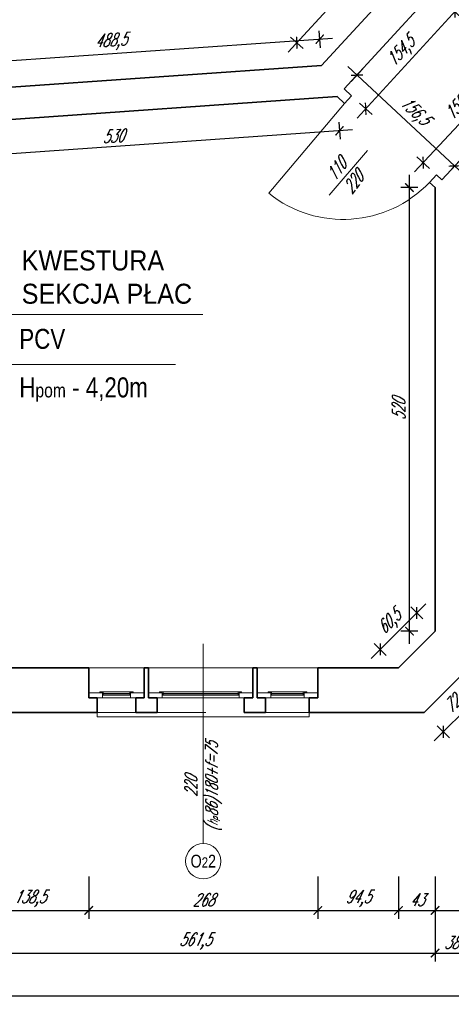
# Model space of a CAD drawing. Header units: millimetres. Extents: x 402 to 79005, y -7782 to 89952.
# Tile 140 of 256: x 22321 to 22827, y 28094 to 29248. Entities that reach past the tile are written whole.
import ezdxf

# ---------------------------------------------------------------- set-up
doc = ezdxf.new("R2010")
doc.units = ezdxf.units.MM
doc.header["$LTSCALE"] = 10
doc.linetypes.add('DASHED', pattern=[19.05, 12.7, -6.35])
doc.layers.get('0').update_dxf_attribs({"lineweight": 0})
doc.layers.get('Defpoints').update_dxf_attribs({"color": 253})
for name, color, linetype, lineweight in [('01 parter - ściany', 253, 'Continuous', 35), ('03-01_okna', 253, 'Continuous', 15), ('03_drzwi', 253, 'Continuous', 15), ('04-1_widok', 253, 'Continuous', 5), ('05-01_wymiary', 253, 'Continuous', 5), ('05-03_opis', 253, 'Continuous', 5)]:
    doc.layers.add(name, color=color, linetype=linetype, lineweight=lineweight)
doc.styles.add('ariel', font='ARIAL.TTF', dxfattribs={"width": 0.8})
doc.styles.add('ariel_wym', font='simplex.shx', dxfattribs={"width": 0.65, "oblique": 25})
doc.dimstyles.new('ariel 50', dxfattribs={"dimtxt": 15, "dimasz": 10, "dimexe": 10, "dimexo": 0, "dimgap": 5, "dimtad": 1, "dimdec": 1, "dimrnd": 0.5, "dimtxsty": 'ariel_wym', "dimblk": 'ARCHTICK', "dimcen": 2.5, "dimdle": 15, "dimazin": 0, "dimtfac": 1, "dimtdec": 1, "dimtix": 1, "dimtmove": 0, "dimatfit": 3, "dimldrblk": 'DOT', "dimfxl": 0, "dimarcsym": 0})
doc.dimstyles.new('ariel 50 wnętrze', dxfattribs={"dimtxt": 15, "dimasz": 10, "dimexe": 10, "dimexo": 0, "dimgap": 5, "dimtad": 1, "dimdec": 1, "dimrnd": 0.5, "dimtxsty": 'ariel_wym', "dimblk": 'ARCHTICK', "dimcen": 2.5, "dimdle": 15, "dimazin": 0, "dimtfac": 1, "dimtdec": 1, "dimtix": 1, "dimtmove": 0, "dimatfit": 3, "dimldrblk": 'DOT', "dimfxl": 0, "dimarcsym": 0})

# ---------------------------------------------------------------- blocks, each defined once
blk = doc.blocks.new('_ArchTick')
at = {"color": 0, "linetype": 'ByBlock', "const_width": 0.15}
blk.add_lwpolyline([(-0.5, -0.5), (0.5, 0.5)], dxfattribs=at)
blk = doc.blocks.new('*D965')
at = {"layer": '05-01_wymiary', "color": 0, "lineweight": -2}
for p, q in [((22263.8, 28244.2), (22263.8, 28194.2)), ((22402.3, 28244.2), (22402.3, 28194.2)), ((22248.8, 28204.2), (22417.3, 28204.2))]:
    blk.add_line(p, q, dxfattribs=at)
at = {"layer": 'Defpoints', "color": 0}
for p in [(22263.8, 28488.8), (22402.3, 28488.8), (22402.3, 28204.2)]:
    blk.add_point(p, dxfattribs=at)
at = {"layer": '05-01_wymiary', "color": 0, "lineweight": -2, "xscale": 10, "yscale": 10, "zscale": 10, "rotation": 180}
blk.add_blockref('_ArchTick', (22263.8, 28204.2), dxfattribs=at)
at = {"layer": '05-01_wymiary', "color": 0, "lineweight": -2, "xscale": 10, "yscale": 10, "zscale": 10}
blk.add_blockref('_ArchTick', (22402.3, 28204.2), dxfattribs=at)
at = {"layer": '05-01_wymiary', "color": 0, "insert": (22333.1, 28218.1), "char_height": 15, "attachment_point": 5, "style": 'ariel_wym'}
blk.add_mtext('138,5', dxfattribs=at)
blk = doc.blocks.new('_Dot')
at = {"color": 0, "linetype": 'ByBlock', "lineweight": -2}
blk.add_line((-0.5, 0), (-1, 0), dxfattribs=at)
at = {"color": 0, "linetype": 'ByBlock', "const_width": 0.5}
blk.add_lwpolyline([(-0.25, 0, 1), (0.25, 0, 1)], format="xyb", close=True, dxfattribs=at)
blk = doc.blocks.new('*D966')
at = {"layer": '05-01_wymiary', "color": 0, "lineweight": -2}
for p, q in [((22402.3, 28244.2), (22402.3, 28194.2)), ((22670.6, 28244.2), (22670.6, 28194.2)), ((22387.3, 28204.2), (22685.6, 28204.2))]:
    blk.add_line(p, q, dxfattribs=at)
at = {"layer": 'Defpoints', "color": 0}
for p in [(22402.3, 28488.8), (22670.6, 28488.8), (22670.6, 28204.2)]:
    blk.add_point(p, dxfattribs=at)
at = {"layer": '05-01_wymiary', "color": 0, "lineweight": -2, "xscale": 10, "yscale": 10, "zscale": 10, "rotation": 180}
blk.add_blockref('_ArchTick', (22402.3, 28204.2), dxfattribs=at)
at = {"layer": '05-01_wymiary', "color": 0, "lineweight": -2, "xscale": 10, "yscale": 10, "zscale": 10}
blk.add_blockref('_ArchTick', (22670.6, 28204.2), dxfattribs=at)
at = {"layer": '05-01_wymiary', "color": 0, "insert": (22536.5, 28216.7), "char_height": 15, "attachment_point": 5, "style": 'ariel_wym'}
blk.add_mtext('268', dxfattribs=at)
blk = doc.blocks.new('*D967')
at = {"layer": '05-01_wymiary', "color": 0, "lineweight": -2}
for p, q in [((22670.6, 28244.2), (22670.6, 28194.2)), ((22765.1, 28244.2), (22765.1, 28194.2)), ((22655.6, 28204.2), (22780.1, 28204.2))]:
    blk.add_line(p, q, dxfattribs=at)
at = {"layer": 'Defpoints', "color": 0}
for p in [(22670.6, 28488.8), (22765.1, 28488.8), (22765.1, 28204.2)]:
    blk.add_point(p, dxfattribs=at)
at = {"layer": '05-01_wymiary', "color": 0, "lineweight": -2, "xscale": 10, "yscale": 10, "zscale": 10, "rotation": 180}
blk.add_blockref('_ArchTick', (22670.6, 28204.2), dxfattribs=at)
at = {"layer": '05-01_wymiary', "color": 0, "lineweight": -2, "xscale": 10, "yscale": 10, "zscale": 10}
blk.add_blockref('_ArchTick', (22765.1, 28204.2), dxfattribs=at)
at = {"layer": '05-01_wymiary', "color": 0, "insert": (22717.8, 28218.1), "char_height": 15, "attachment_point": 5, "style": 'ariel_wym'}
blk.add_mtext('94,5', dxfattribs=at)
blk = doc.blocks.new('*D968')
at = {"layer": '05-01_wymiary', "color": 0, "lineweight": -2}
for p, q in [((22765.1, 28244.2), (22765.1, 28194.2)), ((22807.8, 28244.2), (22807.8, 28194.2)), ((22750.1, 28204.2), (22822.8, 28204.2))]:
    blk.add_line(p, q, dxfattribs=at)
at = {"layer": 'Defpoints', "color": 0}
for p in [(22807.8, 28531.6), (22765.1, 28488.8), (22807.8, 28204.2)]:
    blk.add_point(p, dxfattribs=at)
at = {"layer": '05-01_wymiary', "color": 0, "lineweight": -2, "xscale": 10, "yscale": 10, "zscale": 10, "rotation": 180}
blk.add_blockref('_ArchTick', (22765.1, 28204.2), dxfattribs=at)
at = {"layer": '05-01_wymiary', "color": 0, "lineweight": -2, "xscale": 10, "yscale": 10, "zscale": 10}
blk.add_blockref('_ArchTick', (22807.8, 28204.2), dxfattribs=at)
at = {"layer": '05-01_wymiary', "color": 0, "insert": (22786.5, 28216.7), "char_height": 15, "attachment_point": 5, "style": 'ariel_wym'}
blk.add_mtext('43', dxfattribs=at)
blk = doc.blocks.new('*D969')
at = {"layer": '05-01_wymiary', "color": 0, "lineweight": -2}
for p, q in [((22807.8, 28244.2), (22807.8, 28194.2)), ((22950.5, 28244.2), (22950.5, 28194.2)), ((22792.8, 28204.2), (22965.5, 28204.2))]:
    blk.add_line(p, q, dxfattribs=at)
at = {"layer": 'Defpoints', "color": 0}
for p in [(22950.5, 28551.5), (22807.8, 28531.6), (22950.5, 28204.2)]:
    blk.add_point(p, dxfattribs=at)
at = {"layer": '05-01_wymiary', "color": 0, "lineweight": -2, "xscale": 10, "yscale": 10, "zscale": 10, "rotation": 180}
blk.add_blockref('_ArchTick', (22807.8, 28204.2), dxfattribs=at)
at = {"layer": '05-01_wymiary', "color": 0, "lineweight": -2, "xscale": 10, "yscale": 10, "zscale": 10}
blk.add_blockref('_ArchTick', (22950.5, 28204.2), dxfattribs=at)
at = {"layer": '05-01_wymiary', "color": 0, "insert": (22879.2, 28218.1), "char_height": 15, "attachment_point": 5, "style": 'ariel_wym'}
blk.add_mtext('142,5', dxfattribs=at)
blk = doc.blocks.new('*D1002')
at = {"layer": '05-01_wymiary', "color": 0, "lineweight": -2}
for p, q in [((22246.2, 28194.2), (22246.2, 28144.2)), ((22807.8, 28194.2), (22807.8, 28144.2)), ((22231.2, 28154.2), (22822.8, 28154.2))]:
    blk.add_line(p, q, dxfattribs=at)
at = {"layer": 'Defpoints', "color": 0}
for p in [(22807.8, 28531.6), (22246.2, 28436.2), (22807.8, 28154.2)]:
    blk.add_point(p, dxfattribs=at)
at = {"layer": '05-01_wymiary', "color": 0, "lineweight": -2, "xscale": 10, "yscale": 10, "zscale": 10, "rotation": 180}
blk.add_blockref('_ArchTick', (22246.2, 28154.2), dxfattribs=at)
at = {"layer": '05-01_wymiary', "color": 0, "lineweight": -2, "xscale": 10, "yscale": 10, "zscale": 10}
blk.add_blockref('_ArchTick', (22807.8, 28154.2), dxfattribs=at)
at = {"layer": '05-01_wymiary', "color": 0, "insert": (22527, 28168.1), "char_height": 15, "attachment_point": 5, "style": 'ariel_wym'}
blk.add_mtext('561,5', dxfattribs=at)
blk = doc.blocks.new('*D1003')
at = {"layer": '05-01_wymiary', "color": 0, "lineweight": -2}
for p, q in [((22807.8, 28194.2), (22807.8, 28144.2)), ((22845.8, 28194.2), (22845.8, 28144.2)), ((22792.8, 28154.2), (22860.8, 28154.2))]:
    blk.add_line(p, q, dxfattribs=at)
at = {"layer": 'Defpoints', "color": 0}
for p in [(22845.8, 28551.5), (22807.8, 28531.6), (22845.8, 28154.2)]:
    blk.add_point(p, dxfattribs=at)
at = {"layer": '05-01_wymiary', "color": 0, "lineweight": -2, "xscale": 10, "yscale": 10, "zscale": 10, "rotation": 180}
blk.add_blockref('_ArchTick', (22807.8, 28154.2), dxfattribs=at)
at = {"layer": '05-01_wymiary', "color": 0, "lineweight": -2, "xscale": 10, "yscale": 10, "zscale": 10}
blk.add_blockref('_ArchTick', (22845.8, 28154.2), dxfattribs=at)
at = {"layer": '05-01_wymiary', "color": 0, "insert": (22826.8, 28166.7), "char_height": 15, "attachment_point": 5, "style": 'ariel_wym'}
blk.add_mtext('38', dxfattribs=at)
blk = doc.blocks.new('*D1032')
at = {"layer": '05-01_wymiary', "color": 0, "lineweight": -2}
for p, q in [((22107.3, 28144.2), (22107.3, 28094.2)), ((27734.6, 28144.2), (27734.6, 28094.2)), ((22092.3, 28104.2), (27749.6, 28104.2))]:
    blk.add_line(p, q, dxfattribs=at)
at = {"layer": 'Defpoints', "color": 0}
for p in [(22107.3, 28559.6), (27734.6, 28487.5), (27734.6, 28104.2)]:
    blk.add_point(p, dxfattribs=at)
at = {"layer": '05-01_wymiary', "color": 0, "lineweight": -2, "xscale": 10, "yscale": 10, "zscale": 10, "rotation": 180}
blk.add_blockref('_ArchTick', (22107.3, 28104.2), dxfattribs=at)
at = {"layer": '05-01_wymiary', "color": 0, "lineweight": -2, "xscale": 10, "yscale": 10, "zscale": 10}
blk.add_blockref('_ArchTick', (27734.6, 28104.2), dxfattribs=at)
at = {"layer": '05-01_wymiary', "color": 0, "insert": (24921, 28118.1), "char_height": 15, "attachment_point": 5, "style": 'ariel_wym'}
blk.add_mtext('5627,5', dxfattribs=at)
blk = doc.blocks.new('*D1260')
at = {"layer": '05-01_wymiary', "color": 0, "lineweight": -2}
for p, q in [((22910.3, 29205.7), (22783.7, 29069.9)), ((22907.4, 29187.9), (22892.7, 29201.6)), ((22801.3, 29074), (22786.6, 29087.7))]:
    blk.add_line(p, q, dxfattribs=at)
at = {"layer": 'Defpoints', "color": 0}
for p in [(22921.8, 29174.5), (22794, 29080.9), (22815.7, 29060.6)]:
    blk.add_point(p, dxfattribs=at)
at = {"layer": '05-01_wymiary', "color": 0, "lineweight": -2, "xscale": 10, "yscale": 10, "zscale": 10}
for p, rotation in [((22900, 29194.7), 47.03550590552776), ((22794, 29080.9), 227.0355059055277)]:
    blk.add_blockref('_ArchTick', p, dxfattribs=dict(at, rotation=rotation))
at = {"layer": '05-01_wymiary', "color": 0, "insert": (22836.8, 29147.3), "char_height": 15, "attachment_point": 5, "rotation": 47.0355, "style": 'ariel_wym'}
blk.add_mtext('155,5', dxfattribs=at)
blk = doc.blocks.new('*D1262')
at = {"layer": '05-01_wymiary', "color": 0, "lineweight": -2}
for p, q in [((22879.4, 28475.5), (22806.9, 28403)), ((22861.7, 28472), (22875.8, 28457.8)), ((22810.4, 28420.7), (22824.6, 28406.6))]:
    blk.add_line(p, q, dxfattribs=at)
at = {"layer": 'Defpoints', "color": 0}
for p in [(22846.2, 28487.5), (22794.9, 28436.2), (22817.5, 28413.6)]:
    blk.add_point(p, dxfattribs=at)
at = {"layer": '05-01_wymiary', "color": 0, "lineweight": -2, "xscale": 10, "yscale": 10, "zscale": 10}
for p, rotation in [((22868.8, 28464.9), 45.00000000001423), ((22817.5, 28413.6), 225.0000000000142)]:
    blk.add_blockref('_ArchTick', p, dxfattribs=dict(at, rotation=rotation))
at = {"layer": '05-01_wymiary', "color": 0, "insert": (22833.3, 28449.1), "char_height": 15, "attachment_point": 5, "rotation": 45, "style": 'ariel_wym'}
blk.add_mtext('72,5', dxfattribs=at)
blk = doc.blocks.new('*D1265')
at = {"layer": '05-01_wymiary', "color": 0, "lineweight": -2}
for p, q in [((22777.8, 28516.6), (22777.8, 29066.5)), ((22787.8, 29051.5), (22767.8, 29051.5)), ((22787.8, 28531.6), (22767.8, 28531.6))]:
    blk.add_line(p, q, dxfattribs=at)
at = {"layer": 'Defpoints', "color": 0}
for p in [(22777.8, 29051.5), (22807.8, 29051.5), (22807.8, 28531.6)]:
    blk.add_point(p, dxfattribs=at)
at = {"layer": '05-01_wymiary', "color": 0, "lineweight": -2, "xscale": 10, "yscale": 10, "zscale": 10}
for p, rotation in [((22777.8, 29051.5), 90), ((22777.8, 28531.6), 270)]:
    blk.add_blockref('_ArchTick', p, dxfattribs=dict(at, rotation=rotation))
at = {"layer": '05-01_wymiary', "color": 0, "insert": (22765.3, 28791.5), "char_height": 15, "attachment_point": 5, "rotation": 90, "style": 'ariel_wym'}
blk.add_mtext('520', dxfattribs=at)
blk = doc.blocks.new('*D1266')
at = {"layer": '05-01_wymiary', "color": 0, "lineweight": -2}
for p, q in [((22841.8, 29066.6), (22705.5, 29193.6)), ((22709.6, 29176.1), (22723.3, 29190.7)), ((22824, 29069.5), (22837.7, 29084.2))]:
    blk.add_line(p, q, dxfattribs=at)
at = {"layer": 'Defpoints', "color": 0}
for p in [(22716.4, 29183.4), (22701.3, 29167.2), (22815.7, 29060.6)]:
    blk.add_point(p, dxfattribs=at)
at = {"layer": '05-01_wymiary', "color": 0, "lineweight": -2, "xscale": 10, "yscale": 10, "zscale": 10}
for p, rotation in [((22716.4, 29183.4), 137.0355059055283), ((22830.8, 29076.9), 317.0355059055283)]:
    blk.add_blockref('_ArchTick', p, dxfattribs=dict(at, rotation=rotation))
at = {"layer": '05-01_wymiary', "color": 0, "insert": (22783.1, 29140.3), "char_height": 15, "attachment_point": 5, "rotation": 317.0355, "style": 'ariel_wym'}
blk.add_mtext('156,5', dxfattribs=at)
blk = doc.blocks.new('*D1267')
at = {"layer": '05-01_wymiary', "color": 0, "lineweight": -2}
for p, q in [((22841.2, 29268.8), (22716.5, 29132.9)), ((22823.7, 29264.5), (22838.4, 29251)), ((22719.2, 29150.7), (22734, 29137.2))]:
    blk.add_line(p, q, dxfattribs=at)
at = {"layer": 'Defpoints', "color": 0}
for p in [(22805.7, 29281), (22701.3, 29167.2), (22726.6, 29143.9)]:
    blk.add_point(p, dxfattribs=at)
at = {"layer": '05-01_wymiary', "color": 0, "lineweight": -2, "xscale": 10, "yscale": 10, "zscale": 10}
for p, rotation in [((22831, 29257.7), 47.46773687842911), ((22726.6, 29143.9), 227.4677368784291)]:
    blk.add_blockref('_ArchTick', p, dxfattribs=dict(at, rotation=rotation))
at = {"layer": '05-01_wymiary', "color": 0, "insert": (22768.6, 29210.3), "char_height": 15, "attachment_point": 5, "rotation": 47.4677, "style": 'ariel_wym'}
blk.add_mtext('154,5', dxfattribs=at)
blk = doc.blocks.new('*D1268')
at = {"layer": '05-01_wymiary', "color": 0, "lineweight": -2}
for p, q in [((22733, 28499.6), (22797, 28563.6)), ((22793.5, 28545.9), (22779.3, 28560.1)), ((22750.7, 28503.2), (22736.5, 28517.3))]:
    blk.add_line(p, q, dxfattribs=at)
at = {"layer": 'Defpoints', "color": 0}
for p in [(22786.4, 28553), (22807.8, 28531.6), (22765.1, 28488.8)]:
    blk.add_point(p, dxfattribs=at)
at = {"layer": '05-01_wymiary', "color": 0, "lineweight": -2, "xscale": 10, "yscale": 10, "zscale": 10}
for p, rotation in [((22786.4, 28553), 45), ((22743.6, 28510.2), 225)]:
    blk.add_blockref('_ArchTick', p, dxfattribs=dict(at, rotation=rotation))
at = {"layer": '05-01_wymiary', "color": 0, "insert": (22755.2, 28541.5), "char_height": 15, "attachment_point": 5, "rotation": 45, "style": 'ariel_wym'}
blk.add_mtext('60,5', dxfattribs=at)
blk = doc.blocks.new('*D1269')
at = {"layer": '05-01_wymiary', "color": 0, "lineweight": -2}
for p, q in [((22695.3, 29128.2), (22696.7, 29108.2)), ((22711, 29119.3), (22152.3, 29079.7)), ((22166.6, 29090.7), (22168, 29070.8))]:
    blk.add_line(p, q, dxfattribs=at)
at = {"layer": 'Defpoints', "color": 0}
for p in [(22693.2, 29158.3), (22164.4, 29120.9), (22167.3, 29080.7)]:
    blk.add_point(p, dxfattribs=at)
at = {"layer": '05-01_wymiary', "color": 0, "lineweight": -2, "xscale": 10, "yscale": 10, "zscale": 10}
for p, rotation in [((22696, 29118.2), 4.051575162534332), ((22167.3, 29080.7), 184.0515751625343)]:
    blk.add_blockref('_ArchTick', p, dxfattribs=dict(at, rotation=rotation))
at = {"layer": '05-01_wymiary', "color": 0, "insert": (22430.8, 29111.9), "char_height": 15, "attachment_point": 5, "rotation": 4.0516, "style": 'ariel_wym'}
blk.add_mtext('530', dxfattribs=at)
blk = doc.blocks.new('*D1728')
at = {"layer": '05-01_wymiary', "color": 0, "lineweight": -2}
for p, q in [((22687.8, 29226.5), (22170.4, 29190.3)), ((22673.5, 29215.5), (22672.1, 29235.4)), ((22186.1, 29181.4), (22184.7, 29201.4))]:
    blk.add_line(p, q, dxfattribs=at)
at = {"layer": 'Defpoints', "color": 0}
for p in [(22185.4, 29191.4), (22675, 29194.7), (22187.6, 29160.6)]:
    blk.add_point(p, dxfattribs=at)
at = {"layer": '05-01_wymiary', "color": 0, "lineweight": -2, "xscale": 10, "yscale": 10, "zscale": 10}
for p, rotation in [((22672.8, 29225.5), 3.999999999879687), ((22185.4, 29191.4), 183.9999999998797)]:
    blk.add_blockref('_ArchTick', p, dxfattribs=dict(at, rotation=rotation))
at = {"layer": '05-01_wymiary', "color": 0, "insert": (22428.1, 29222.3), "char_height": 15, "attachment_point": 5, "rotation": 4, "style": 'ariel_wym'}
blk.add_mtext('488,5', dxfattribs=at)
blk = doc.blocks.new('*D1729')
at = {"layer": '05-01_wymiary', "color": 0, "lineweight": -2}
for p, q in [((22738.5, 29322.1), (22635.8, 29210.2)), ((22735.7, 29304.3), (22720.9, 29317.9)), ((22653.3, 29214.5), (22638.6, 29228))]:
    blk.add_line(p, q, dxfattribs=at)
at = {"layer": 'Defpoints', "color": 0}
for p in [(22757.3, 29284.5), (22645.9, 29221.3), (22675, 29194.7)]:
    blk.add_point(p, dxfattribs=at)
at = {"layer": '05-01_wymiary', "color": 0, "lineweight": -2, "xscale": 10, "yscale": 10, "zscale": 10}
for p, rotation in [((22728.3, 29311.1), 47.46773687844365), ((22645.9, 29221.3), 227.4677368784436)]:
    blk.add_blockref('_ArchTick', p, dxfattribs=dict(at, rotation=rotation))
at = {"layer": '05-01_wymiary', "color": 0, "insert": (22677.9, 29274.6), "char_height": 15, "attachment_point": 5, "rotation": 47.4677, "style": 'ariel_wym'}
blk.add_mtext('122', dxfattribs=at)

msp = doc.modelspace()

# ---------------------------------------------------------------- linework, layer by layer
at = {"layer": '01 parter - ściany'}
for p, q in [((22674.96, 29194.65), (22757.346, 29284.457)), ((22701.303, 29167.154), (22805.707, 29280.963)), ((22187.557, 29160.568), (22674.96, 29194.65)), ((22701.303, 29167.154), (22710.026, 29159.029)), ((22815.7, 29060.609), (22921.773, 29174.499)), ((22164.422, 29120.857), (22693.191, 29158.311)), ((22693.191, 29158.311), (22701.913, 29150.186)), ((22701.913, 29150.186), (22710.026, 29159.029)), ((22801.236, 29057.682), (22809.348, 29066.525)), ((22809.348, 29066.525), (22815.7, 29060.609)), ((22801.236, 29057.682), (22807.835, 29051.536)), ((22807.835, 28531.555), (22807.835, 29051.536)), ((22807.835, 28531.555), (22765.066, 28488.787)), ((22402.343, 28488.787), (22263.816, 28488.787)), ((22402.343, 28488.804), (22402.343, 28453.461)), ((22472.342, 28488.8), (22467.316, 28488.8)), ((22467.316, 28488.8), (22467.316, 28453.491)), ((22472.343, 28488.8), (22472.344, 28453.473)), ((22594.316, 28488.8), (22594.315, 28453.489)), ((22599.342, 28488.8), (22594.316, 28488.801)), ((22599.342, 28488.8), (22599.372, 28453.487)), ((22670.587, 28488.787), (22670.585, 28459.844)), ((22670.587, 28488.787), (22670.585, 28453.524)), ((22765.066, 28488.787), (22670.587, 28488.787)), ((22846.171, 28487.499), (22794.909, 28436.237)), ((22412.315, 28453.461), (22402.343, 28453.461)), ((22412.313, 28436.237), (22412.314, 28453.461)), ((22457.344, 28453.492), (22467.316, 28453.491)), ((22457.344, 28436.237), (22457.346, 28453.485)), ((22472.373, 28453.473), (22482.344, 28453.472)), ((22482.344, 28436.237), (22482.344, 28453.488)), ((22584.344, 28436.238), (22584.344, 28453.489)), ((22584.344, 28453.489), (22594.315, 28453.489)), ((22599.372, 28453.47), (22609.344, 28453.47)), ((22609.344, 28436.234), (22609.344, 28453.487)), ((22660.584, 28436.237), (22660.585, 28453.474)), ((22670.556, 28453.474), (22660.585, 28453.474)), ((22412.313, 28436.237), (22246.181, 28436.237)), ((22482.344, 28436.237), (22457.344, 28436.237)), ((22609.344, 28436.234), (22584.344, 28436.235)), ((22794.909, 28436.237), (22660.584, 28436.237))]:
    msp.add_line(p, q, dxfattribs=at)
at = {"layer": '03-01_okna', "linetype": 'Continuous', "lineweight": 0}
for p, q in [((22418.343, 28456.461), (22451.316, 28456.461)), ((22451.316, 28453.461), (22418.343, 28453.461)), ((22419.343, 28460.461), (22419.343, 28456.461)), ((22419.343, 28458.461), (22450.316, 28458.461)), ((22419.343, 28457.961), (22450.316, 28457.961)), ((22450.316, 28460.461), (22450.316, 28456.461)), ((22488.344, 28456.473), (22578.315, 28456.472)), ((22578.315, 28453.472), (22488.344, 28453.473)), ((22489.344, 28460.473), (22489.344, 28456.473)), ((22489.344, 28458.473), (22577.315, 28458.472)), ((22489.344, 28457.973), (22577.315, 28457.972)), ((22577.315, 28460.472), (22577.315, 28456.472)), ((22615.372, 28456.47), (22654.556, 28456.471)), ((22654.556, 28453.471), (22615.372, 28453.47)), ((22616.372, 28460.47), (22616.372, 28456.47)), ((22616.372, 28458.47), (22653.556, 28458.471)), ((22616.372, 28457.97), (22653.556, 28457.971)), ((22653.556, 28460.471), (22653.556, 28456.471)), ((22412.313, 28436.237), (22412.313, 28431.237)), ((22412.313, 28431.237), (22660.584, 28431.237)), ((22660.584, 28436.237), (22660.584, 28431.237))]:
    msp.add_line(p, q, dxfattribs=at)
at = {"layer": '03-01_okna', "linetype": 'DASHED'}
msp.add_line((22412.313, 28436.237), (22660.584, 28436.237), dxfattribs=at)
at = {"layer": '03-01_okna', "linetype": 'Continuous', "lineweight": 0}
for points in [[(22418.343, 28459.461), (22402.343, 28459.461), (22402.343, 28453.461), (22418.343, 28453.461)], [(22467.316, 28459.461), (22451.316, 28459.461), (22451.316, 28453.461), (22467.316, 28453.461)], [(22488.344, 28459.473), (22472.344, 28459.473), (22472.344, 28453.473), (22488.344, 28453.473)], [(22594.315, 28459.472), (22578.315, 28459.472), (22578.315, 28453.472), (22594.315, 28453.472)], [(22615.372, 28459.47), (22599.372, 28459.47), (22599.372, 28453.47), (22615.372, 28453.47)], [(22670.556, 28459.471), (22654.556, 28459.471), (22654.556, 28453.471), (22670.556, 28453.471)]]:
    msp.add_lwpolyline(points, close=True, dxfattribs=at)
for points in [[(22415.343, 28459.461), (22415.343, 28460.461), (22454.316, 28460.461), (22454.316, 28459.461)], [(22485.344, 28459.473), (22485.344, 28460.473), (22581.315, 28460.472), (22581.315, 28459.472)], [(22612.372, 28459.47), (22612.372, 28460.47), (22657.556, 28460.471), (22657.556, 28459.471)]]:
    msp.add_lwpolyline(points, dxfattribs=at)
at = {"layer": '03_drzwi'}
for p, q in [((22613.183, 29044.864), (22701.913, 29150.186)), ((22728.76, 29095.002), (22683.902, 29042.73))]:
    msp.add_line(p, q, dxfattribs=at)
msp.add_arc((22700.253, 29153.334), 139.093, 231.245751, 316.553017, dxfattribs=at)
at = {"layer": '04-1_widok'}
msp.add_line((22670.587, 28488.787), (22402.343, 28488.787), dxfattribs=at)
at = {"layer": '05-03_opis'}
for p, q in [((22212.721, 28902.704), (22536.037, 28902.704)), ((22214.168, 28844.347), (22503.885, 28844.347))]:
    msp.add_line(p, q, dxfattribs=at)
at = {"layer": '05-03_opis', "lineweight": 0}
msp.add_line((22536.449, 28516.845), (22536.449, 28282.608), dxfattribs=at)
msp.add_circle((22536.449, 28261.919), 20.689, dxfattribs=at)

# ---------------------------------------------------------------- texts
at = {"layer": '03_drzwi', "insert": (22678.618, 29067.365), "char_height": 15, "width": 160.59049, "attachment_point": 1, "rotation": 52.573066, "style": 'ariel_wym'}
msp.add_mtext('110\\P220', dxfattribs=at)
at = {"layer": '05-03_opis', "char_height": 23.4234, "attachment_point": 4, "style": 'ariel'}
for s, insert, width in [('{\\fArial|b0|i0|c238|p34;\\W0.9;KWESTURA\\PSEKCJA PŁAC}', (22323.774, 28946.496), 356.6375), (' PCV', (22313.715, 28874.076), 322.78897), ('{\\fArial|b0|i0|c238|p34; H\\H0.7x;pom\\H1.429x; - 4,20m}', (22313.715, 28814.893), 322.789)]:
    msp.add_mtext(s, dxfattribs=dict(at, insert=insert, width=width))
at = {"layer": '05-03_opis', "lineweight": 0, "insert": (22536.449, 28349.546), "char_height": 14.4, "width": 118.98973, "attachment_point": 5, "rotation": 90, "style": 'ariel_wym'}
msp.add_mtext('220\\P({\\H0.8333x;h\\H0.6x;p}86)180+f=75', dxfattribs=at)
at = {"layer": '05-03_opis', "lineweight": 0, "insert": (22536.449, 28261.919), "char_height": 15, "width": 75.19353, "attachment_point": 5, "style": 'ariel'}
msp.add_mtext('O{\\H0.8x;2}2', dxfattribs=at)

# ---------------------------------------------------------------- dimensions: what is measured, and where the dimension line sits
at = {"layer": '05-01_wymiary'}
for p1, p2, distance, picture, middle in [((22757.346, 29284.457), (22674.96, 29194.65), -39.398, '*D1729', (22677.91, 29274.637)), ((22805.707, 29280.963), (22701.303, 29167.154), 34.352, '*D1267', (22768.555, 29210.252)), ((22921.773, 29174.499), (22815.7, 29060.609), -29.709, '*D1260', (22836.804, 29147.295)), ((22815.7, 29060.609), (22701.303, 29167.154), -22.209, '*D1266', (22783.131, 29140.326)), ((22693.191, 29158.311), (22164.422, 29120.857), 40.216, '*D1269', (22430.765, 29111.937)), ((22765.066, 28488.787), (22807.835, 28531.555), 30.337, '*D1268', (22755.15, 28541.471)), ((22846.171, 28487.499), (22794.909, 28436.237), 31.958, '*D1262', (22833.289, 28449.119))]:
    dim = msp.add_aligned_dim(p1=p1, p2=p2, distance=distance, dimstyle='ariel 50 wnętrze', dxfattribs=at)
    dim.commit()
    dim.dimension.update_dxf_attribs({"geometry": picture, "text_midpoint": middle})
for base, p1, p2, angle, picture, middle in [((22185.402, 29191.382), (22674.96, 29194.65), (22187.557, 29160.568), 4, '*D1728', (22428.132, 29222.318)), ((22777.757, 29051.536), (22807.835, 28531.555), (22807.835, 29051.536), 90, '*D1265', (22765.257, 28791.545))]:
    dim = msp.add_linear_dim(base=base, p1=p1, p2=p2, angle=angle, dimstyle='ariel 50 wnętrze', dxfattribs=at)
    dim.commit()
    dim.dimension.update_dxf_attribs({"geometry": picture, "text_midpoint": middle})
dim = msp.add_linear_dim(base=(27734.585, 28104.187), p1=(22107.328, 28559.574), p2=(27734.585, 28487.499), dimstyle='ariel 50', dxfattribs=at)
dim.commit()
dim.dimension.update_dxf_attribs({"geometry": '*D1032', "text_midpoint": (24920.956, 28118.116)})
for base, p1, p2, picture, middle in [((22950.542, 28204.187), (22807.835, 28531.555), (22950.542, 28551.499), '*D969', (22879.188, 28218.116)), ((22845.835, 28154.187), (22807.835, 28531.555), (22845.835, 28551.499), '*D1003', (22826.835, 28166.687)), ((22807.835, 28154.187), (22246.181, 28436.237), (22807.835, 28531.555), '*D1002', (22527.008, 28168.116)), ((22807.835, 28204.187), (22765.066, 28488.787), (22807.835, 28531.555), '*D968', (22786.45, 28216.687)), ((22402.343, 28204.187), (22263.816, 28488.787), (22402.343, 28488.804), '*D965', (22333.079, 28218.116)), ((22670.587, 28204.187), (22402.343, 28488.804), (22670.587, 28488.787), '*D966', (22536.465, 28216.687)), ((22765.066, 28204.187), (22670.587, 28488.787), (22765.066, 28488.787), '*D967', (22717.827, 28218.116))]:
    dim = msp.add_linear_dim(base=base, p1=p1, p2=p2, dimstyle='ariel 50', override={"dimtmove": 1}, dxfattribs=at)
    dim.commit()
    dim.dimension.update_dxf_attribs({"geometry": picture, "text_midpoint": middle})

doc.saveas('drawing.dxf')
